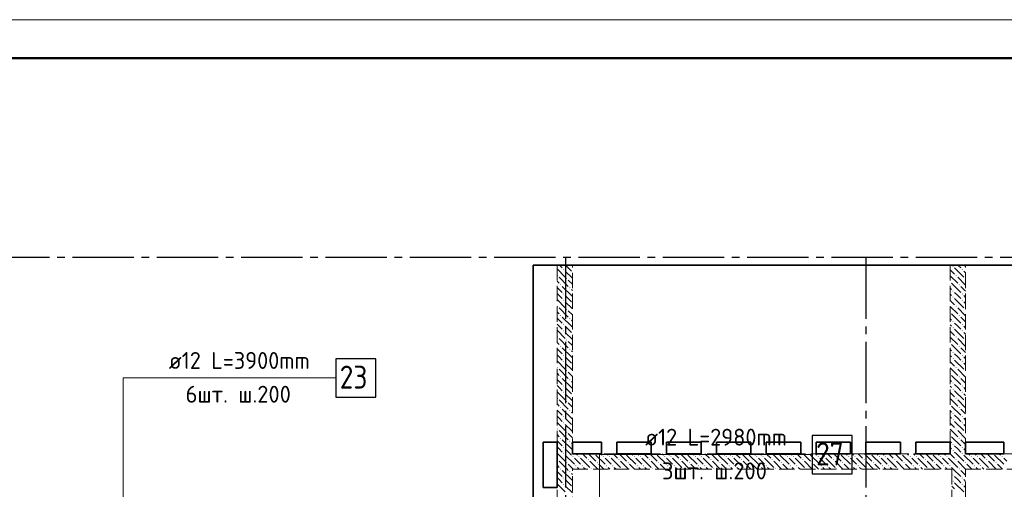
# Model space of a CAD drawing. Header units: millimetres. Extents: x 0 to 64958, y 0 to 42000.
# Tile 26 of 31: x 27719 to 40565, y 35877 to 42000. Entities that reach past the tile are written whole.
import ezdxf

# ---------------------------------------------------------------- set-up
doc = ezdxf.new("R2010")
doc.units = ezdxf.units.MM
doc.linetypes.add('______2', pattern=[270, 200, -70])
doc.linetypes.add('______5', pattern=[1100, 800, -100, 100, -100])
for name, color, linetype, lineweight in [('Standard', 7, 'Continuous', 25), ('ДОП Верх по У', 7, 'Continuous', 25), ('Оси', 40, '______5', 18), ('Позиционная метка номер позиции', 7, 'Continuous', 13)]:
    doc.layers.add(name, color=color, linetype=linetype, lineweight=lineweight)
doc.layers.add('ЖБ Перекрытие верхний уровень', color=7, linetype='Continuous', lineweight=25, true_color=0xe0e0ff)
doc.layers.add('ЖБ Стена верхний уровень', color=7, linetype='Continuous', lineweight=25, true_color=0x006e00)
doc.styles.add('ISOCPEUR', font='txt')

msp = doc.modelspace()

# ---------------------------------------------------------------- hatches: boundary and pattern name
at = {"layer": 'ЖБ Стена верхний уровень', "linetype": 'Continuous', "lineweight": 18, "transparency": 33554687}
for points in [[(34730, 38663), (34737, 38670), (34743, 38663), (34737, 38657)], [(34810, 38743), (34817, 38750), (34823, 38743), (34817, 38737)], [(39890, 38783), (39897, 38790), (39903, 38783), (39897, 38777)], [(39930, 38663), (39937, 38670), (39943, 38663), (39937, 38657)], [(40010, 38743), (40017, 38750), (40023, 38743), (40017, 38737)], [(34770, 38543), (34777, 38550), (34783, 38543), (34777, 38537)], [(34850, 38623), (34857, 38630), (34863, 38623), (34857, 38617)], [(39860, 38587), (39863, 38583), (39860, 38580)], [(39970, 38543), (39977, 38550), (39983, 38543), (39977, 38537)], [(40050, 38623), (40057, 38630), (40060, 38627), (40060, 38620), (40057, 38617)], [(34810, 38423), (34817, 38430), (34823, 38423), (34817, 38417)], [(34890, 38503), (34897, 38510), (34903, 38503), (34897, 38497)], [(39890, 38463), (39897, 38470), (39903, 38463), (39897, 38457)], [(40010, 38423), (40017, 38430), (40023, 38423), (40017, 38417)], [(34810, 38343), (34817, 38350), (34823, 38343), (34817, 38337)], [(39890, 38383), (39897, 38390), (39903, 38383), (39897, 38377)], [(40010, 38343), (40017, 38350), (40023, 38343), (40017, 38337)], [(34730, 38263), (34737, 38270), (34743, 38263), (34737, 38257)], [(34850, 38223), (34857, 38230), (34863, 38223), (34857, 38217)], [(39860, 38187), (39863, 38183), (39860, 38180)], [(39930, 38263), (39937, 38270), (39943, 38263), (39937, 38257)], [(40050, 38223), (40057, 38230), (40060, 38227), (40060, 38220), (40057, 38217)], [(34770, 38143), (34777, 38150), (34783, 38143), (34777, 38137)], [(34810, 38023), (34817, 38030), (34823, 38023), (34817, 38017)], [(34890, 38103), (34897, 38110), (34903, 38103), (34897, 38097)], [(39890, 38063), (39897, 38070), (39903, 38063), (39897, 38057)], [(39970, 38143), (39977, 38150), (39983, 38143), (39977, 38137)], [(40010, 38023), (40017, 38030), (40023, 38023), (40017, 38017)], [(34810, 37943), (34817, 37950), (34823, 37943), (34817, 37937)], [(39890, 37983), (39897, 37990), (39903, 37983), (39897, 37977)], [(40010, 37943), (40017, 37950), (40023, 37943), (40017, 37937)], [(34730, 37863), (34737, 37870), (34743, 37863), (34737, 37857)], [(34850, 37823), (34857, 37830), (34863, 37823), (34857, 37817)], [(39860, 37787), (39863, 37783), (39860, 37780)], [(39930, 37863), (39937, 37870), (39943, 37863), (39937, 37857)], [(40050, 37823), (40057, 37830), (40060, 37827), (40060, 37820), (40057, 37817)], [(34770, 37743), (34777, 37750), (34783, 37743), (34777, 37737)], [(34890, 37703), (34897, 37710), (34903, 37703), (34897, 37697)], [(39890, 37663), (39897, 37670), (39903, 37663), (39897, 37657)], [(39970, 37743), (39977, 37750), (39983, 37743), (39977, 37737)], [(34810, 37623), (34817, 37630), (34823, 37623), (34817, 37617)], [(34810, 37543), (34817, 37550), (34823, 37543), (34817, 37537)], [(39890, 37583), (39897, 37590), (39903, 37583), (39897, 37577)], [(40010, 37623), (40017, 37630), (40023, 37623), (40017, 37617)], [(40010, 37543), (40017, 37550), (40023, 37543), (40017, 37537)], [(34730, 37463), (34737, 37470), (34743, 37463), (34737, 37457)], [(34850, 37423), (34857, 37430), (34863, 37423), (34857, 37417)], [(39860, 37387), (39863, 37383), (39860, 37380)], [(39930, 37463), (39937, 37470), (39943, 37463), (39937, 37457)], [(40050, 37423), (40057, 37430), (40060, 37427), (40060, 37420), (40057, 37417)], [(34770, 37343), (34777, 37350), (34783, 37343), (34777, 37337)], [(34890, 37303), (34897, 37310), (34903, 37303), (34897, 37297)], [(39890, 37263), (39897, 37270), (39903, 37263), (39897, 37257)], [(39970, 37343), (39977, 37350), (39983, 37343), (39977, 37337)], [(34810, 37223), (34817, 37230), (34823, 37223), (34817, 37217)], [(34810, 37143), (34817, 37150), (34823, 37143), (34817, 37137)], [(39890, 37183), (39897, 37190), (39903, 37183), (39897, 37177)], [(40010, 37223), (40017, 37230), (40023, 37223), (40017, 37217)], [(40010, 37143), (40017, 37150), (40023, 37143), (40017, 37137)], [(34730, 37063), (34737, 37070), (34743, 37063), (34737, 37057)], [(34850, 37023), (34857, 37030), (34863, 37023), (34857, 37017)], [(39930, 37063), (39937, 37070), (39943, 37063), (39937, 37057)], [(40050, 37023), (40057, 37030), (40060, 37027), (40060, 37020), (40057, 37017)], [(34770, 36943), (34777, 36950), (34783, 36943), (34777, 36937)], [(34890, 36903), (34897, 36910), (34903, 36903), (34897, 36897)], [(39860, 36987), (39863, 36983), (39860, 36980)], [(39890, 36863), (39897, 36870), (39903, 36863), (39897, 36857)], [(39970, 36943), (39977, 36950), (39983, 36943), (39977, 36937)], [(34810, 36823), (34817, 36830), (34823, 36823), (34817, 36817)], [(34810, 36743), (34817, 36750), (34823, 36743), (34817, 36737)], [(39890, 36783), (39897, 36790), (39903, 36783), (39897, 36777)], [(40010, 36823), (40017, 36830), (40023, 36823), (40017, 36817)], [(40010, 36743), (40017, 36750), (40023, 36743), (40017, 36737)], [(34730, 36663), (34737, 36670), (34743, 36663), (34737, 36657)], [(34850, 36623), (34857, 36630), (34863, 36623), (34857, 36617)], [(39930, 36663), (39937, 36670), (39943, 36663), (39937, 36657)], [(40050, 36623), (40057, 36630), (40060, 36627), (40060, 36620), (40057, 36617)], [(34770, 36543), (34777, 36550), (34783, 36543), (34777, 36537)], [(34890, 36503), (34897, 36510), (34903, 36503), (34897, 36497)], [(39860, 36587), (39863, 36583), (39860, 36580)], [(39970, 36543), (39977, 36550), (39983, 36543), (39977, 36537)], [(34810, 36423), (34817, 36430), (34823, 36423), (34817, 36417)], [(39890, 36463), (39897, 36470), (39903, 36463), (39897, 36457)], [(39890, 36383), (39897, 36390), (39903, 36383), (39897, 36377)], [(40010, 36423), (40017, 36430), (40023, 36423), (40017, 36417)], [(34730, 36263), (34737, 36270), (34743, 36263), (34737, 36257)], [(34810, 36343), (34817, 36350), (34823, 36343), (34820, 36340), (34814, 36340)], [(34820, 36340), (34817, 36337), (34814, 36340)], [(34850, 36223), (34857, 36230), (34863, 36223), (34857, 36217)], [(34930, 36303), (34937, 36310), (34943, 36303), (34937, 36297)], [(35010, 36303), (35017, 36310), (35023, 36303), (35017, 36297)], [(35130, 36263), (35137, 36270), (35143, 36263), (35137, 36257)], [(35220, 36340), (35217, 36337), (35214, 36340)], [(35250, 36223), (35257, 36230), (35263, 36223), (35257, 36217)], [(35330, 36303), (35337, 36310), (35343, 36303), (35337, 36297)], [(35410, 36303), (35417, 36310), (35423, 36303), (35417, 36297)], [(35530, 36263), (35537, 36270), (35543, 36263), (35537, 36257)], [(35620, 36340), (35617, 36337), (35614, 36340)], [(35650, 36223), (35657, 36230), (35663, 36223), (35657, 36217)], [(35730, 36303), (35737, 36310), (35743, 36303), (35737, 36297)], [(35810, 36303), (35817, 36310), (35823, 36303), (35817, 36297)], [(35930, 36263), (35937, 36270), (35943, 36263), (35937, 36257)], [(36020, 36340), (36017, 36337), (36014, 36340)], [(36050, 36223), (36057, 36230), (36063, 36223), (36057, 36217)], [(36130, 36303), (36137, 36310), (36143, 36303), (36137, 36297)], [(36210, 36303), (36217, 36310), (36223, 36303), (36217, 36297)], [(36330, 36263), (36337, 36270), (36343, 36263), (36337, 36257)], [(36420, 36340), (36417, 36337), (36414, 36340)], [(36450, 36223), (36457, 36230), (36463, 36223), (36457, 36217)], [(36530, 36303), (36537, 36310), (36543, 36303), (36537, 36297)], [(36610, 36303), (36617, 36310), (36623, 36303), (36617, 36297)], [(36730, 36263), (36737, 36270), (36743, 36263), (36737, 36257)], [(36820, 36340), (36817, 36337), (36814, 36340)], [(36850, 36223), (36857, 36230), (36863, 36223), (36857, 36217)], [(36930, 36303), (36937, 36310), (36943, 36303), (36937, 36297)], [(37010, 36303), (37017, 36310), (37023, 36303), (37017, 36297)], [(37130, 36263), (37137, 36270), (37143, 36263), (37137, 36257)], [(37220, 36340), (37217, 36337), (37214, 36340)], [(37250, 36223), (37257, 36230), (37263, 36223), (37257, 36217)], [(37330, 36303), (37337, 36310), (37343, 36303), (37337, 36297)], [(37410, 36303), (37417, 36310), (37423, 36303), (37417, 36297)], [(37530, 36263), (37537, 36270), (37543, 36263), (37537, 36257)], [(37620, 36340), (37617, 36337), (37614, 36340)], [(37650, 36223), (37657, 36230), (37663, 36223), (37657, 36217)], [(37730, 36303), (37737, 36310), (37743, 36303), (37737, 36297)], [(37810, 36303), (37817, 36310), (37823, 36303), (37817, 36297)], [(37930, 36263), (37937, 36270), (37943, 36263), (37937, 36257)], [(38020, 36340), (38017, 36337), (38014, 36340)], [(38050, 36223), (38057, 36230), (38063, 36223), (38057, 36217)], [(38130, 36303), (38137, 36310), (38143, 36303), (38137, 36297)], [(38210, 36303), (38217, 36310), (38223, 36303), (38217, 36297)], [(38330, 36263), (38337, 36270), (38343, 36263), (38337, 36257)], [(38420, 36340), (38417, 36337), (38414, 36340)], [(38450, 36223), (38457, 36230), (38463, 36223), (38457, 36217)], [(38530, 36303), (38537, 36310), (38543, 36303), (38537, 36297)], [(38610, 36303), (38617, 36310), (38623, 36303), (38617, 36297)], [(38730, 36263), (38737, 36270), (38743, 36263), (38737, 36257)], [(38820, 36340), (38817, 36337), (38814, 36340)], [(38850, 36223), (38857, 36230), (38863, 36223), (38857, 36217)], [(38930, 36303), (38937, 36310), (38943, 36303), (38937, 36297)], [(39010, 36303), (39017, 36310), (39023, 36303), (39017, 36297)], [(39130, 36263), (39137, 36270), (39143, 36263), (39137, 36257)], [(39220, 36340), (39217, 36337), (39214, 36340)], [(39250, 36223), (39257, 36230), (39263, 36223), (39257, 36217)], [(39330, 36303), (39337, 36310), (39343, 36303), (39337, 36297)], [(39410, 36303), (39417, 36310), (39423, 36303), (39417, 36297)], [(39530, 36263), (39537, 36270), (39543, 36263), (39537, 36257)], [(39620, 36340), (39617, 36337), (39614, 36340)], [(39650, 36223), (39657, 36230), (39663, 36223), (39657, 36217)], [(39730, 36303), (39737, 36310), (39743, 36303), (39737, 36297)], [(39810, 36303), (39817, 36310), (39823, 36303), (39817, 36297)], [(39930, 36263), (39937, 36270), (39943, 36263), (39937, 36257)], [(40010, 36343), (40017, 36350), (40023, 36343), (40020, 36340), (40014, 36340)], [(40020, 36340), (40017, 36337), (40014, 36340)], [(40050, 36223), (40057, 36230), (40063, 36223), (40057, 36217)], [(40130, 36303), (40137, 36310), (40143, 36303), (40137, 36297)], [(40210, 36303), (40217, 36310), (40223, 36303), (40217, 36297)], [(40330, 36263), (40337, 36270), (40343, 36263), (40337, 36257)], [(40420, 36340), (40417, 36337), (40414, 36340)], [(40450, 36223), (40457, 36230), (40463, 36223), (40457, 36217)], [(40530, 36303), (40537, 36310), (40543, 36303), (40537, 36297)], [(34770, 36143), (34777, 36150), (34783, 36143), (34780, 36140), (34774, 36140)], [(34780, 36140), (34777, 36137), (34774, 36140)], [(34890, 36103), (34897, 36110), (34903, 36103), (34897, 36097)], [(34970, 36183), (34977, 36190), (34983, 36183), (34977, 36177)], [(35050, 36183), (35057, 36190), (35063, 36183), (35057, 36177)], [(35170, 36143), (35177, 36150), (35183, 36143), (35180, 36140), (35174, 36140)], [(35370, 36183), (35377, 36190), (35383, 36183), (35377, 36177)], [(35450, 36183), (35457, 36190), (35463, 36183), (35457, 36177)], [(35570, 36143), (35577, 36150), (35583, 36143), (35580, 36140), (35574, 36140)], [(35770, 36183), (35777, 36190), (35783, 36183), (35777, 36177)], [(35850, 36183), (35857, 36190), (35863, 36183), (35857, 36177)], [(35970, 36143), (35977, 36150), (35983, 36143), (35980, 36140), (35974, 36140)], [(36170, 36183), (36177, 36190), (36183, 36183), (36177, 36177)], [(36250, 36183), (36257, 36190), (36263, 36183), (36257, 36177)], [(36370, 36143), (36377, 36150), (36383, 36143), (36380, 36140), (36374, 36140)], [(36570, 36183), (36577, 36190), (36583, 36183), (36577, 36177)], [(36650, 36183), (36657, 36190), (36663, 36183), (36657, 36177)], [(36770, 36143), (36777, 36150), (36783, 36143), (36780, 36140), (36774, 36140)], [(36970, 36183), (36977, 36190), (36983, 36183), (36977, 36177)], [(37050, 36183), (37057, 36190), (37063, 36183), (37057, 36177)], [(37170, 36143), (37177, 36150), (37183, 36143), (37180, 36140), (37174, 36140)], [(37370, 36183), (37377, 36190), (37383, 36183), (37377, 36177)], [(37450, 36183), (37457, 36190), (37463, 36183), (37457, 36177)], [(37570, 36143), (37577, 36150), (37583, 36143), (37580, 36140), (37574, 36140)], [(37770, 36183), (37777, 36190), (37783, 36183), (37777, 36177)], [(37850, 36183), (37857, 36190), (37863, 36183), (37857, 36177)], [(37970, 36143), (37977, 36150), (37983, 36143), (37980, 36140), (37974, 36140)], [(38170, 36183), (38177, 36190), (38183, 36183), (38177, 36177)], [(38250, 36183), (38257, 36190), (38263, 36183), (38257, 36177)], [(38370, 36143), (38377, 36150), (38383, 36143), (38380, 36140), (38374, 36140)], [(38570, 36183), (38577, 36190), (38583, 36183), (38577, 36177)], [(38650, 36183), (38657, 36190), (38663, 36183), (38657, 36177)], [(38770, 36143), (38777, 36150), (38783, 36143), (38780, 36140), (38774, 36140)], [(38970, 36183), (38977, 36190), (38983, 36183), (38977, 36177)], [(39050, 36183), (39057, 36190), (39063, 36183), (39057, 36177)], [(39170, 36143), (39177, 36150), (39183, 36143), (39180, 36140), (39174, 36140)], [(39370, 36183), (39377, 36190), (39383, 36183), (39377, 36177)], [(39450, 36183), (39457, 36190), (39463, 36183), (39457, 36177)], [(39570, 36143), (39577, 36150), (39583, 36143), (39580, 36140), (39574, 36140)], [(39770, 36183), (39777, 36190), (39783, 36183), (39777, 36177)], [(39850, 36183), (39857, 36190), (39863, 36183), (39857, 36177)], [(39970, 36143), (39977, 36150), (39983, 36143), (39980, 36140), (39974, 36140)], [(39980, 36140), (39977, 36137), (39974, 36140)], [(40170, 36183), (40177, 36190), (40183, 36183), (40177, 36177)], [(40250, 36183), (40257, 36190), (40263, 36183), (40257, 36177)], [(40370, 36143), (40377, 36150), (40383, 36143), (40380, 36140), (40374, 36140)], [(34810, 36023), (34817, 36030), (34823, 36023), (34817, 36017)], [(39890, 36063), (39897, 36070), (39903, 36063), (39897, 36057)], [(39890, 35983), (39897, 35990), (39903, 35983), (39897, 35977)], [(40010, 36023), (40017, 36030), (40023, 36023), (40017, 36017)], [(34810, 35943), (34817, 35950), (34823, 35943), (34817, 35937)], [(40010, 35943), (40017, 35950), (40023, 35943), (40017, 35937)]]:
    msp.add_hatch(color=7, dxfattribs=at).paths.add_polyline_path(points, flags=16)

# ---------------------------------------------------------------- linework, layer by layer
at = {"layer": 'Standard', "color": 7, "linetype": 'Continuous', "lineweight": 13, "transparency": 33554687}
msp.add_lwpolyline([(0, 0), (59400, 0), (59400, 42000), (0, 42000), (0, 0)], close=True, dxfattribs=at)
at = {"layer": 'Standard', "color": 7, "linetype": 'Continuous', "lineweight": 50, "transparency": 33554687}
msp.add_lwpolyline([(2000, 41500), (58900, 41500), (58900, 500), (2000, 500), (2000, 41500)], close=True, dxfattribs=at)
at = {"layer": 'ДОП Верх по У', "color": 7, "linetype": 'Continuous', "lineweight": 13, "transparency": 33554687}
for p, q in [((29644, 37330), (31730, 37330)), ((35859, 36330), (37945, 36330))]:
    msp.add_line(p, q, dxfattribs=at)
at = {"layer": 'ДОП Верх по У', "color": 7, "linetype": 'Continuous', "lineweight": 25, "transparency": 33554687}
for points in [[(31844, 37080), (32364, 37080), (32364, 37580), (31844, 37580), (31844, 37080)], [(38059, 36080), (38579, 36080), (38579, 36580), (38059, 36580), (38059, 36080)]]:
    msp.add_lwpolyline(points, dxfattribs=at)
at = {"layer": 'ЖБ Перекрытие верхний уровень', "color": 7, "linetype": 'Continuous', "lineweight": 35, "transparency": 33554687}
for p, q in [((43100, 38800), (34420, 38800)), ((34420, 38800), (34420, 34830)), ((34550, 35900), (34550, 36490)), ((34550, 36490), (34730, 36490)), ((34730, 36490), (34730, 36340)), ((34930, 36340), (34930, 36490)), ((34930, 36490), (35310, 36490)), ((35310, 36490), (35310, 36340)), ((35510, 36340), (35510, 36490)), ((35510, 36490), (35960, 36490)), ((35960, 36490), (35960, 36340)), ((36160, 36340), (36160, 36490)), ((36160, 36490), (36610, 36490)), ((36610, 36490), (36610, 36340)), ((36810, 36340), (36810, 36490)), ((36810, 36490), (37260, 36490)), ((37260, 36490), (37260, 36340)), ((37460, 36340), (37460, 36490)), ((37460, 36490), (37910, 36490)), ((37910, 36490), (37910, 36340)), ((38110, 36340), (38110, 36490)), ((38110, 36490), (38560, 36490)), ((38560, 36490), (38560, 36340)), ((38760, 36340), (38760, 36490)), ((38760, 36490), (39210, 36490)), ((39210, 36490), (39210, 36340)), ((39410, 36340), (39410, 36490)), ((39410, 36490), (39860, 36490)), ((39860, 36490), (39860, 36340)), ((40060, 36340), (40060, 36490)), ((40060, 36490), (40560, 36490)), ((40560, 36490), (40560, 36340)), ((34730, 36340), (34730, 35900)), ((35310, 36340), (34930, 36340)), ((35960, 36340), (35510, 36340)), ((36610, 36340), (36160, 36340)), ((37260, 36340), (36810, 36340)), ((37910, 36340), (37460, 36340)), ((38560, 36340), (38110, 36340)), ((39210, 36340), (38760, 36340)), ((39860, 36340), (39410, 36340)), ((40560, 36340), (40060, 36340)), ((34730, 35900), (34550, 35900))]:
    msp.add_line(p, q, dxfattribs=at)
at = {"layer": 'ЖБ Стена верхний уровень', "color": 251, "linetype": '______2', "lineweight": 13, "true_color": 0x656565, "transparency": 33554687}
for p, q in [((34730, 38800), (34730, 36340)), ((34930, 38800), (34730, 38800)), ((34930, 36340), (34930, 38800)), ((39860, 38800), (39860, 36340)), ((40060, 38800), (39860, 38800)), ((40060, 36340), (40060, 38800)), ((34730, 36340), (34730, 36140)), ((39860, 36340), (34930, 36340)), ((42590, 36340), (40060, 36340)), ((34730, 36140), (34730, 34500)), ((34930, 36140), (39880, 36140)), ((34930, 34500), (34930, 36140)), ((39880, 36140), (39880, 33520)), ((40060, 36140), (42590, 36140)), ((40060, 34420), (40060, 36140))]:
    msp.add_line(p, q, dxfattribs=at)
at = {"layer": 'ЖБ Стена верхний уровень', "color": 9, "linetype": 'Continuous', "lineweight": 18, "true_color": 0xc7c7c7, "transparency": 33554687}
for p, q in [((34797, 38763), (34760, 38800)), ((34840, 38800), (34917, 38723)), ((34920, 38800), (34930, 38790)), ((39997, 38763), (39960, 38800)), ((40040, 38800), (40060, 38780)), ((34730, 38750), (34837, 38643)), ((34837, 38723), (34930, 38630)), ((39860, 38740), (39917, 38683)), ((39917, 38763), (40037, 38643)), ((40037, 38723), (40060, 38700)), ((34730, 38590), (34757, 38563)), ((34757, 38643), (34877, 38523)), ((34930, 38550), (34877, 38603)), ((39860, 38660), (39957, 38563)), ((39877, 38563), (39997, 38443)), ((39957, 38643), (40060, 38540)), ((34730, 38510), (34797, 38443)), ((34757, 38403), (34730, 38430)), ((34917, 38403), (34797, 38523)), ((34917, 38483), (34930, 38470)), ((39860, 38500), (39877, 38483)), ((39860, 38420), (39877, 38403)), ((39957, 38403), (39917, 38443)), ((40060, 38460), (39997, 38523)), ((34730, 38350), (34837, 38243)), ((34797, 38363), (34757, 38403)), ((34837, 38403), (34917, 38323)), ((34837, 38323), (34930, 38230)), ((34917, 38403), (34930, 38390)), ((39860, 38340), (39917, 38283)), ((39917, 38363), (40037, 38243)), ((39997, 38363), (39957, 38403)), ((40037, 38403), (40060, 38380)), ((40037, 38323), (40060, 38300)), ((34730, 38190), (34757, 38163)), ((34757, 38243), (34877, 38123)), ((34930, 38150), (34877, 38203)), ((39860, 38260), (39957, 38163)), ((39877, 38163), (39997, 38043)), ((39957, 38243), (40060, 38140)), ((34730, 38110), (34797, 38043)), ((34757, 38003), (34730, 38030)), ((34917, 38003), (34797, 38123)), ((34917, 38083), (34930, 38070)), ((39860, 38100), (39877, 38083)), ((39957, 38003), (39917, 38043)), ((40060, 38060), (39997, 38123)), ((34730, 37950), (34837, 37843)), ((34797, 37963), (34757, 38003)), ((34837, 38003), (34917, 37923)), ((34837, 37923), (34930, 37830)), ((34917, 38003), (34930, 37990)), ((39860, 38020), (39877, 38003)), ((39860, 37940), (39917, 37883)), ((39917, 37963), (40037, 37843)), ((39997, 37963), (39957, 38003)), ((40037, 38003), (40060, 37980)), ((40037, 37923), (40060, 37900)), ((34730, 37790), (34757, 37763)), ((34757, 37843), (34877, 37723)), ((34930, 37750), (34877, 37803)), ((39860, 37860), (39957, 37763)), ((39957, 37843), (40060, 37740)), ((34730, 37710), (34797, 37643)), ((34917, 37603), (34797, 37723)), ((34917, 37683), (34930, 37670)), ((39860, 37700), (39877, 37683)), ((39877, 37763), (39997, 37643)), ((39957, 37603), (39917, 37643)), ((40060, 37660), (39997, 37723)), ((34757, 37603), (34730, 37630)), ((34730, 37550), (34837, 37443)), ((34797, 37563), (34757, 37603)), ((34837, 37603), (34917, 37523)), ((34837, 37523), (34930, 37430)), ((34917, 37603), (34930, 37590)), ((39860, 37620), (39877, 37603)), ((39860, 37540), (39917, 37483)), ((39917, 37563), (40037, 37443)), ((39997, 37563), (39957, 37603)), ((40037, 37603), (40060, 37580)), ((40037, 37523), (40060, 37500)), ((34730, 37390), (34757, 37363)), ((34757, 37443), (34877, 37323)), ((34930, 37350), (34877, 37403)), ((39860, 37460), (39957, 37363)), ((39957, 37443), (40060, 37340)), ((34730, 37310), (34797, 37243)), ((34917, 37203), (34797, 37323)), ((34917, 37283), (34930, 37270)), ((39860, 37300), (39877, 37283)), ((39877, 37363), (39997, 37243)), ((40060, 37260), (39997, 37323)), ((34757, 37203), (34730, 37230)), ((34730, 37150), (34837, 37043)), ((34797, 37163), (34757, 37203)), ((34837, 37203), (34917, 37123)), ((34917, 37203), (34930, 37190)), ((39860, 37220), (39877, 37203)), ((39860, 37140), (39917, 37083)), ((39957, 37203), (39917, 37243)), ((39917, 37163), (40037, 37043)), ((39997, 37163), (39957, 37203)), ((40037, 37203), (40060, 37180)), ((34757, 37043), (34877, 36923)), ((34837, 37123), (34930, 37030)), ((34930, 36950), (34877, 37003)), ((39860, 37060), (39957, 36963)), ((39957, 37043), (40060, 36940)), ((40037, 37123), (40060, 37100)), ((34730, 36990), (34757, 36963)), ((34730, 36910), (34797, 36843)), ((34917, 36803), (34797, 36923)), ((34917, 36883), (34930, 36870)), ((39860, 36900), (39877, 36883)), ((39877, 36963), (39997, 36843)), ((40060, 36860), (39997, 36923)), ((34757, 36803), (34730, 36830)), ((34730, 36750), (34837, 36643)), ((34797, 36763), (34757, 36803)), ((34837, 36803), (34917, 36723)), ((34917, 36803), (34930, 36790)), ((39860, 36820), (39877, 36803)), ((39860, 36740), (39917, 36683)), ((39957, 36803), (39917, 36843)), ((39917, 36763), (40037, 36643)), ((39997, 36763), (39957, 36803)), ((40037, 36803), (40060, 36780)), ((34757, 36643), (34877, 36523)), ((34837, 36723), (34930, 36630)), ((39860, 36660), (39957, 36563)), ((39957, 36643), (40060, 36540)), ((40037, 36723), (40060, 36700)), ((34730, 36590), (34757, 36563)), ((34730, 36510), (34797, 36443)), ((34917, 36403), (34797, 36523)), ((34930, 36550), (34877, 36603)), ((34917, 36483), (34930, 36470)), ((39860, 36500), (39877, 36483)), ((39877, 36563), (39997, 36443)), ((40060, 36460), (39997, 36523)), ((34757, 36403), (34730, 36430)), ((34797, 36363), (34757, 36403)), ((34837, 36403), (34900, 36340)), ((34917, 36403), (34930, 36390)), ((39860, 36420), (39877, 36403)), ((39957, 36403), (39917, 36443)), ((39917, 36363), (39940, 36340)), ((39997, 36363), (39957, 36403)), ((40037, 36403), (40060, 36380)), ((34730, 36350), (34740, 36340)), ((34740, 36340), (34837, 36243)), ((34757, 36243), (34860, 36140)), ((34837, 36323), (34957, 36203)), ((34900, 36340), (34917, 36323)), ((34997, 36243), (34957, 36283)), ((34980, 36340), (34997, 36323)), ((35037, 36203), (34997, 36243)), ((35037, 36283), (35157, 36163)), ((35060, 36340), (35117, 36283)), ((35140, 36340), (35237, 36243)), ((35157, 36243), (35260, 36140)), ((35237, 36323), (35357, 36203)), ((35300, 36340), (35317, 36323)), ((35397, 36243), (35357, 36283)), ((35380, 36340), (35397, 36323)), ((35437, 36203), (35397, 36243)), ((35437, 36283), (35557, 36163)), ((35460, 36340), (35517, 36283)), ((35540, 36340), (35637, 36243)), ((35557, 36243), (35660, 36140)), ((35637, 36323), (35757, 36203)), ((35700, 36340), (35717, 36323)), ((35797, 36243), (35757, 36283)), ((35780, 36340), (35797, 36323)), ((35837, 36203), (35797, 36243)), ((35837, 36283), (35957, 36163)), ((35860, 36340), (35917, 36283)), ((35940, 36340), (36037, 36243)), ((35957, 36243), (36060, 36140)), ((36037, 36323), (36157, 36203)), ((36100, 36340), (36117, 36323)), ((36197, 36243), (36157, 36283)), ((36180, 36340), (36197, 36323)), ((36237, 36203), (36197, 36243)), ((36237, 36283), (36357, 36163)), ((36260, 36340), (36317, 36283)), ((36340, 36340), (36437, 36243)), ((36357, 36243), (36460, 36140)), ((36437, 36323), (36557, 36203)), ((36500, 36340), (36517, 36323)), ((36597, 36243), (36557, 36283)), ((36580, 36340), (36597, 36323)), ((36637, 36203), (36597, 36243)), ((36637, 36283), (36757, 36163)), ((36660, 36340), (36717, 36283)), ((36740, 36340), (36837, 36243)), ((36757, 36243), (36860, 36140)), ((36837, 36323), (36957, 36203)), ((36900, 36340), (36917, 36323)), ((36997, 36243), (36957, 36283)), ((36980, 36340), (36997, 36323)), ((37037, 36203), (36997, 36243)), ((37037, 36283), (37157, 36163)), ((37060, 36340), (37117, 36283)), ((37140, 36340), (37237, 36243)), ((37157, 36243), (37260, 36140)), ((37237, 36323), (37357, 36203)), ((37300, 36340), (37317, 36323)), ((37397, 36243), (37357, 36283)), ((37380, 36340), (37397, 36323)), ((37437, 36203), (37397, 36243)), ((37437, 36283), (37557, 36163)), ((37460, 36340), (37517, 36283)), ((37540, 36340), (37637, 36243)), ((37557, 36243), (37660, 36140)), ((37637, 36323), (37757, 36203)), ((37700, 36340), (37717, 36323)), ((37797, 36243), (37757, 36283)), ((37780, 36340), (37797, 36323)), ((37837, 36203), (37797, 36243)), ((37837, 36283), (37957, 36163)), ((37860, 36340), (37917, 36283)), ((37940, 36340), (38037, 36243)), ((37957, 36243), (38060, 36140)), ((38037, 36323), (38157, 36203)), ((38100, 36340), (38117, 36323)), ((38197, 36243), (38157, 36283)), ((38180, 36340), (38197, 36323)), ((38237, 36203), (38197, 36243)), ((38237, 36283), (38357, 36163)), ((38260, 36340), (38317, 36283)), ((38340, 36340), (38437, 36243)), ((38357, 36243), (38460, 36140)), ((38437, 36323), (38557, 36203)), ((38500, 36340), (38517, 36323)), ((38597, 36243), (38557, 36283)), ((38580, 36340), (38597, 36323)), ((38637, 36203), (38597, 36243)), ((38637, 36283), (38757, 36163)), ((38660, 36340), (38717, 36283)), ((38740, 36340), (38837, 36243)), ((38757, 36243), (38860, 36140)), ((38837, 36323), (38957, 36203)), ((38900, 36340), (38917, 36323)), ((38997, 36243), (38957, 36283)), ((38980, 36340), (38997, 36323)), ((39037, 36203), (38997, 36243)), ((39037, 36283), (39157, 36163)), ((39060, 36340), (39117, 36283)), ((39140, 36340), (39237, 36243)), ((39157, 36243), (39260, 36140)), ((39237, 36323), (39357, 36203)), ((39300, 36340), (39317, 36323)), ((39397, 36243), (39357, 36283)), ((39380, 36340), (39397, 36323)), ((39437, 36203), (39397, 36243)), ((39437, 36283), (39557, 36163)), ((39460, 36340), (39517, 36283)), ((39540, 36340), (39637, 36243)), ((39557, 36243), (39660, 36140)), ((39637, 36323), (39757, 36203)), ((39700, 36340), (39717, 36323)), ((39797, 36243), (39757, 36283)), ((39780, 36340), (39797, 36323)), ((39837, 36203), (39797, 36243)), ((39837, 36283), (39957, 36163)), ((39860, 36340), (39917, 36283)), ((39860, 36340), (39860, 36340)), ((39940, 36340), (40037, 36243)), ((39957, 36243), (40060, 36140)), ((40037, 36323), (40157, 36203)), ((40100, 36340), (40117, 36323)), ((40197, 36243), (40157, 36283)), ((40180, 36340), (40197, 36323)), ((40237, 36203), (40197, 36243)), ((40237, 36283), (40357, 36163)), ((40260, 36340), (40317, 36283)), ((40340, 36340), (40437, 36243)), ((40357, 36243), (40460, 36140)), ((40437, 36323), (40557, 36203)), ((40500, 36340), (40517, 36323)), ((40597, 36243), (40557, 36283)), ((34730, 36190), (34757, 36163)), ((34730, 36110), (34797, 36043)), ((34917, 36003), (34797, 36123)), ((34860, 36140), (34877, 36123)), ((34940, 36140), (34877, 36203)), ((34997, 36163), (35020, 36140)), ((35077, 36163), (35100, 36140)), ((35340, 36140), (35277, 36203)), ((35397, 36163), (35420, 36140)), ((35477, 36163), (35500, 36140)), ((35740, 36140), (35677, 36203)), ((35797, 36163), (35820, 36140)), ((35877, 36163), (35900, 36140)), ((36140, 36140), (36077, 36203)), ((36197, 36163), (36220, 36140)), ((36277, 36163), (36300, 36140)), ((36540, 36140), (36477, 36203)), ((36597, 36163), (36620, 36140)), ((36677, 36163), (36700, 36140)), ((36940, 36140), (36877, 36203)), ((36997, 36163), (37020, 36140)), ((37077, 36163), (37100, 36140)), ((37340, 36140), (37277, 36203)), ((37397, 36163), (37420, 36140)), ((37477, 36163), (37500, 36140)), ((37740, 36140), (37677, 36203)), ((37797, 36163), (37820, 36140)), ((37877, 36163), (37900, 36140)), ((38140, 36140), (38077, 36203)), ((38197, 36163), (38220, 36140)), ((38277, 36163), (38300, 36140)), ((38540, 36140), (38477, 36203)), ((38597, 36163), (38620, 36140)), ((38677, 36163), (38700, 36140)), ((38940, 36140), (38877, 36203)), ((38997, 36163), (39020, 36140)), ((39077, 36163), (39100, 36140)), ((39340, 36140), (39277, 36203)), ((39397, 36163), (39420, 36140)), ((39477, 36163), (39500, 36140)), ((39740, 36140), (39677, 36203)), ((39797, 36163), (39820, 36140)), ((39877, 36163), (39900, 36140)), ((39900, 36140), (39997, 36043)), ((40060, 36060), (39997, 36123)), ((40140, 36140), (40077, 36203)), ((40197, 36163), (40220, 36140)), ((40277, 36163), (40300, 36140)), ((40540, 36140), (40477, 36203)), ((34757, 36003), (34730, 36030)), ((34797, 35963), (34757, 36003)), ((34837, 36003), (34917, 35923)), ((34917, 36083), (34930, 36070)), ((34917, 36003), (34930, 35990)), ((39957, 36003), (39917, 36043)), ((39997, 35963), (39957, 36003)), ((40037, 36003), (40060, 35980)), ((34730, 35950), (34837, 35843)), ((34837, 35923), (34930, 35830)), ((39880, 35920), (39917, 35883)), ((39917, 35963), (40037, 35843)), ((40037, 35923), (40060, 35900))]:
    msp.add_line(p, q, dxfattribs=at)
at = {"layer": 'Оси', "color": 8, "linetype": '______5', "lineweight": -3, "transparency": 33554687}
for p, q in [((43510, 38900), (4600, 38900)), ((34840, 38900), (34840, 15270)), ((38760, 38900), (38760, 15270))]:
    msp.add_line(p, q, dxfattribs=at)
at = {"layer": 'Позиционная метка номер позиции', "color": 7, "linetype": 'Continuous', "lineweight": 13, "transparency": 33554687}
for points in [[(28340, 30415), (29068, 31144), (29068, 37330), (31844, 37330)], [(34555, 32131), (35283, 32859), (35283, 36330), (38059, 36330)]]:
    msp.add_lwpolyline(points, dxfattribs=at)

# ---------------------------------------------------------------- texts
at = {"layer": 'ДОП Верх по У', "color": 7, "linetype": 'Continuous', "lineweight": 13, "transparency": 33554687, "attachment_point": 7, "style": 'ISOCPEUR'}
for s, insert, char_height, width in [('\\W0.96;ø12 L=3900mm ', (29664, 37447), 220, 2150.52), ('\\W0.87;23', (31894, 37190), 300, 550.81), ('\\W0.97;6шт. ш.200 ', (29884, 37007), 220, 1712.32), ('\\W0.96;ø12 L=2980mm ', (35879, 36447), 220, 2150.52), ('\\W0.87;27', (38109, 36190), 300, 550.81), ('\\W0.97;3шт. ш.200 ', (36099, 36007), 220, 1712.32)]:
    msp.add_mtext(s, dxfattribs=dict(at, insert=insert, char_height=char_height, width=width))

doc.saveas('drawing.dxf')
